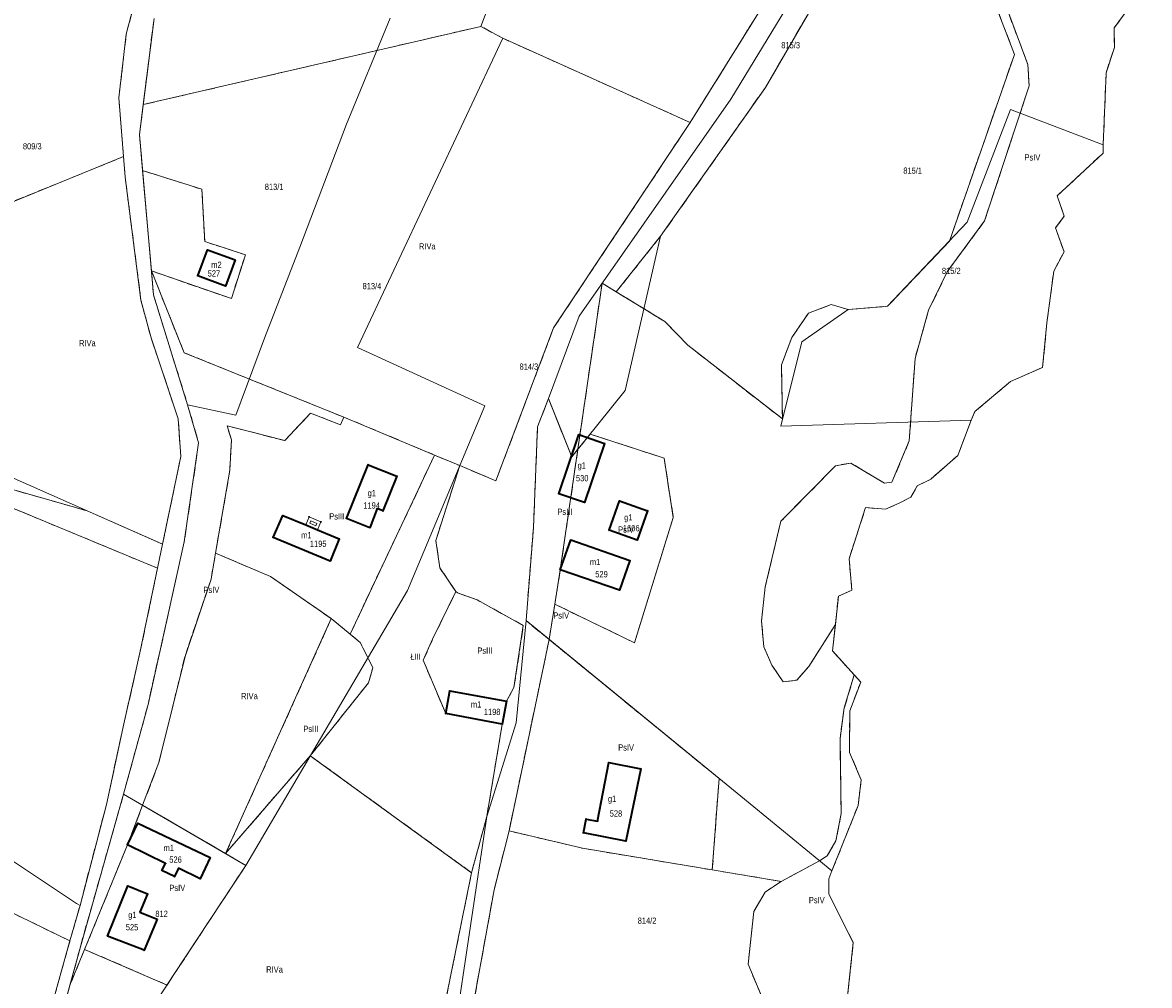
# Model space of a CAD drawing. Header units: metres. Extents: x 7496145 to 7500200, y 5498500 to 5502080.
# Tile 178 of 202: x 7499861 to 7500133, y 5500272 to 5500505. Entities that reach past the tile are written whole.
import ezdxf
from ezdxf.enums import TextEntityAlignment as Align

# ---------------------------------------------------------------- set-up
doc = ezdxf.new("R2010")
doc.units = ezdxf.units.M
doc.header["$MEASUREMENT"] = 0
for name, pattern in [('2.25_0.75', [3, 2.25, -0.75]), ('219-1000', [0]), ('egug-1000', [0])]:
    doc.linetypes.add(name, pattern=pattern)
doc.layers.get('0').update_dxf_attribs({"color": 2, "linetype": 'CONTINUOUS', "lineweight": 5})
for name, color, linetype in [('209-oznaczenie konturu klasyfikacyjnego', 7, 'CONTINUOUS'), ('211-numer działki ewidencyjnej', 7, 'CONTINUOUS'), ('217-kontur klasyfikacyjny', 7, 'CONTINUOUS'), ('218-kontur użytku gruntowego', 7, 'CONTINUOUS'), ('219-działka ewidencyjna', 7, 'CONTINUOUS'), ('312-budynek ewidencyjny', 7, 'CONTINUOUS'), ('312-oznaczenie budynku ewidencyjnego', 7, 'CONTINUOUS'), ('312-oznaczenie budynku ewidencyjnego-Atr117', 7, 'CONTINUOUS'), ('Punkt budynku', 7, 'CONTINUOUS'), ('wiatrołap', 7, 'CONTINUOUS')]:
    doc.layers.add(name, color=color, linetype=linetype)
doc.styles.get("Standard").update_dxf_attribs({"font": 'Working1250', "width": 0.75})

# ---------------------------------------------------------------- blocks, each defined once
blk = doc.blocks.new('PUNKTBUD')
at = {"color": 0}
blk.add_circle((0, 0), 0.09, dxfattribs=at)

msp = doc.modelspace()

# ---------------------------------------------------------------- linework, layer by layer
at = {"layer": '217-kontur klasyfikacyjny', "color": 3, "linetype": '2.25_0.75', "lineweight": 18, "flags": 128}
for points in [[(7500070.32, 5500540.23), (7500040.75, 5500489.26)], [(7499886.37, 5500502.13), (7499890.84, 5500519.3)], [(7500022.56, 5500480.8), (7500045.37, 5500517.42)], [(7500124.98, 5500503.65), (7500133.49, 5500515.36)], [(7500100.88, 5500497.25), (7500095.5, 5500511.32)], [(7499893.07, 5500505.89), (7499890.46, 5500485.13)], [(7500099.49, 5500507.1), (7500104.1, 5500494.79)], [(7499972.03, 5500504.02), (7499890.46, 5500485.13)], [(7499977.31, 5500501.15), (7499972.03, 5500504.02)], [(7500125.02, 5500498.9), (7500124.98, 5500503.65)], [(7499884.57, 5500486.75), (7499886.37, 5500502.13)], [(7500022.56, 5500480.8), (7499977.31, 5500501.15)], [(7500123.01, 5500492.8), (7500125.02, 5500498.9)], [(7500085.16, 5500452.1), (7500100.88, 5500497.25)], [(7500104.1, 5500494.79), (7500104.44, 5500489.66)], [(7500122.32, 5500475.38), (7500123.01, 5500492.8)], [(7500040.75, 5500489.26), (7500015.42, 5500453.31)], [(7500104.44, 5500489.66), (7500093.66, 5500457.01)], [(7499885.71, 5500472.55), (7499884.57, 5500486.75)], [(7499890.46, 5500485.13), (7499889.56, 5500477.93)], [(7499989.57, 5500431.18), (7500022.56, 5500480.8)], [(7499889.56, 5500477.93), (7499890.32, 5500469.18)], [(7500111.2, 5500463.08), (7500122.28, 5500473.4)], [(7500122.28, 5500473.4), (7500122.32, 5500475.38)], [(7499851.23, 5500458.52), (7499885.71, 5500472.55)], [(7499886.1, 5500467.61), (7499885.71, 5500472.55)], [(7499889.91, 5500437.86), (7499886.1, 5500467.61)], [(7499890.32, 5500469.18), (7499904.64, 5500464.65)], [(7499904.64, 5500464.65), (7499905.33, 5500452.05)], [(7500112.9, 5500458.19), (7500111.2, 5500463.08)], [(7500093.66, 5500457.01), (7500084.63, 5500444.71)], [(7500110.81, 5500455.31), (7500112.9, 5500458.19)], [(7500112.86, 5500449.54), (7500110.81, 5500455.31)], [(7499905.33, 5500452.05), (7499915.14, 5500448.84)], [(7500015.42, 5500453.31), (7500004.69, 5500439.87)], [(7500070.26, 5500436.38), (7500085.16, 5500452.1)], [(7499915.14, 5500448.84), (7499911.74, 5500438.24)], [(7500110.36, 5500444.9), (7500112.86, 5500449.54)], [(7499900.36, 5500425.15), (7499892.44, 5500444.94)], [(7499892.44, 5500444.94), (7499892.94, 5500439.15)], [(7499911.74, 5500438.24), (7499892.44, 5500444.94)], [(7500084.63, 5500444.71), (7500080.16, 5500435.43)], [(7500108.73, 5500432.38), (7500110.36, 5500444.9)], [(7499995.43, 5500401.84), (7500001.29, 5500441.94)], [(7500001.29, 5500441.94), (7500004.69, 5500439.87)], [(7499892.35, 5500428.8), (7499889.91, 5500437.86)], [(7499892.94, 5500439.15), (7499901.18, 5500412.6)], [(7500004.69, 5500439.87), (7500016.48, 5500432.7)], [(7500047.1, 5500428.87), (7500051.14, 5500434.73)], [(7500051.14, 5500434.73), (7500056.65, 5500436.85)], [(7500056.65, 5500436.85), (7500060.7, 5500435.61)], [(7500060.7, 5500435.61), (7500070.26, 5500436.38)], [(7500080.16, 5500435.43), (7500076.87, 5500423.8)], [(7500016.48, 5500432.7), (7500022, 5500426.98)], [(7500107.69, 5500421.63), (7500108.73, 5500432.38)], [(7499975.64, 5500394.23), (7499989.57, 5500431.18)], [(7499898.91, 5500409.21), (7499892.35, 5500428.8)], [(7500022, 5500426.98), (7500044.85, 5500409.17)], [(7500044.6, 5500422.23), (7500047.1, 5500428.87)], [(7499938.93, 5500409.6), (7499900.36, 5500425.15)], [(7500044.85, 5500409.17), (7500044.6, 5500422.23)], [(7500076.87, 5500423.8), (7500075.49, 5500403.87)], [(7500099.89, 5500418.21), (7500107.69, 5500421.63)], [(7500091.34, 5500410.98), (7500099.89, 5500418.21)], [(7499985.69, 5500407.28), (7499988.34, 5500414.09)], [(7499988.34, 5500414.09), (7499990.77, 5500408)], [(7499901.18, 5500412.6), (7499903.83, 5500403.38)], [(7499924.65, 5500403.92), (7499930.86, 5500410.57)], [(7499930.86, 5500410.57), (7499938.13, 5500407.74)], [(7500090.45, 5500408.84), (7500091.34, 5500410.98)], [(7499899.54, 5500400.13), (7499898.91, 5500409.21)], [(7499911.74, 5500404.13), (7499910.72, 5500407.53)], [(7499910.72, 5500407.53), (7499924.65, 5500403.92)], [(7499938.13, 5500407.74), (7499938.93, 5500409.6)], [(7499938.93, 5500409.6), (7499960.84, 5500400.43)], [(7499990.77, 5500408), (7499993.94, 5500400.03)], [(7500087.17, 5500400.31), (7500090.45, 5500408.84)], [(7499984.72, 5500382.95), (7499985.69, 5500407.28)], [(7499995.43, 5500401.84), (7499998.4, 5500405.51)], [(7499998.4, 5500405.51), (7500016.27, 5500399.69)], [(7499903.83, 5500403.38), (7499900.37, 5500379.5)], [(7499911.39, 5500396.75), (7499911.74, 5500404.13)], [(7500075.49, 5500403.87), (7500071.28, 5500393.86)], [(7499895.13, 5500378.9), (7499899.54, 5500400.13)], [(7499940.42, 5500357.17), (7499960.84, 5500400.43)], [(7499960.84, 5500400.43), (7499966.92, 5500397.88)], [(7499991.19, 5500372.73), (7499995.43, 5500401.84)], [(7499993.94, 5500400.03), (7499995.43, 5500401.84)], [(7500016.27, 5500399.69), (7500018.48, 5500385.34)], [(7500080.72, 5500394.63), (7500087.17, 5500400.31)], [(7499907.92, 5500376.74), (7499911.39, 5500396.75)], [(7499961.13, 5500379.8), (7499966.92, 5500397.88)], [(7499966.92, 5500397.88), (7499975.64, 5500394.23)], [(7500057.7, 5500397.87), (7500044.45, 5500384.43)], [(7500061.33, 5500398.52), (7500057.7, 5500397.87)], [(7500069.47, 5500393.65), (7500061.33, 5500398.52)], [(7499848.4, 5500395.08), (7499876.88, 5500386.98)], [(7500077.42, 5500392.97), (7500080.72, 5500394.63)], [(7500071.28, 5500393.86), (7500069.47, 5500393.65)], [(7500075.83, 5500390.26), (7500077.42, 5500392.97)], [(7499893.92, 5500373.1), (7499853.69, 5500389.79)], [(7500069.76, 5500387.33), (7500073.2, 5500388.86)], [(7500073.2, 5500388.86), (7500075.83, 5500390.26)], [(7499876.88, 5500386.98), (7499895.13, 5500378.9)], [(7500060.94, 5500375.37), (7500064.93, 5500387.77)], [(7500064.93, 5500387.77), (7500069.76, 5500387.33)], [(7500018.48, 5500385.34), (7500009.12, 5500355.08)], [(7500044.45, 5500384.43), (7500040.7, 5500368.6)], [(7499982.91, 5500360.43), (7499984.72, 5500382.95)], [(7499900.37, 5500379.5), (7499891.63, 5500340.17)], [(7499962.1, 5500373.16), (7499961.13, 5500379.8)], [(7499906.84, 5500370.47), (7499907.92, 5500376.74)], [(7499921.16, 5500371.13), (7499907.92, 5500376.74)], [(7500061.63, 5500367.79), (7500060.94, 5500375.37)], [(7499889.66, 5500352.63), (7499893.92, 5500373.1)], [(7499965.98, 5500367.46), (7499962.1, 5500373.16)], [(7499989.86, 5500364.4), (7499991.19, 5500372.73)], [(7499900.55, 5500351.78), (7499906.84, 5500370.47)], [(7499935.88, 5500360.91), (7499921.16, 5500371.13)], [(7499960.34, 5500355.95), (7499965.98, 5500367.46)], [(7499966.39, 5500367.13), (7499965.98, 5500367.46)], [(7499971.15, 5500365.43), (7499966.39, 5500367.13)], [(7500040.7, 5500368.6), (7500039.81, 5500360.28)], [(7500058.35, 5500366.35), (7500061.63, 5500367.79)], [(7499982.25, 5500359.27), (7499971.15, 5500365.43)], [(7499988.5, 5500355.86), (7499989.86, 5500364.4)], [(7500009.12, 5500355.08), (7499989.86, 5500364.4)], [(7500057.63, 5500359.5), (7500058.35, 5500366.35)], [(7499910.34, 5500304.15), (7499935.88, 5500360.91)], [(7499935.88, 5500360.91), (7499940.42, 5500357.17)], [(7499980.01, 5500344.27), (7499982.25, 5500359.27)], [(7499988.5, 5500355.86), (7499982.91, 5500360.43)], [(7500039.81, 5500360.28), (7500040.33, 5500354.11)], [(7500051.19, 5500349.37), (7500057.63, 5500359.5)], [(7500056.96, 5500353.11), (7500057.63, 5500359.5)], [(7499942.89, 5500355.13), (7499940.42, 5500357.17)], [(7499958.09, 5500350.87), (7499960.34, 5500355.95)], [(7499988.5, 5500355.86), (7499978.82, 5500309.63)], [(7500029.53, 5500322.29), (7499988.5, 5500355.86)], [(7499945.92, 5500349.06), (7499942.89, 5500355.13)], [(7500040.33, 5500354.11), (7500042.31, 5500349.67)], [(7500062.2, 5500347.3), (7500056.96, 5500353.11)], [(7499885.78, 5500335.49), (7499889.66, 5500352.63)], [(7499894.25, 5500326.17), (7499900.55, 5500351.78)], [(7499963.51, 5500337.96), (7499958.09, 5500350.87)], [(7499944.89, 5500345.41), (7499945.92, 5500349.06)], [(7500042.31, 5500349.67), (7500045.03, 5500345.62)], [(7500048.3, 5500346.05), (7500051.19, 5500349.37)], [(7499930.8, 5500327.79), (7499944.89, 5500345.41)], [(7500045.03, 5500345.62), (7500048.3, 5500346.05)], [(7500062.2, 5500347.3), (7500059.78, 5500339.35)], [(7500061.09, 5500338.63), (7500063.74, 5500345.59)], [(7500063.74, 5500345.59), (7500062.2, 5500347.3)], [(7499978.21, 5500340.97), (7499980.01, 5500344.27)], [(7499891.63, 5500340.17), (7499885.71, 5500318.49)], [(7499977.18, 5500335.42), (7499978.21, 5500340.97)], [(7499977.18, 5500335.42), (7499963.51, 5500337.96)], [(7500059.78, 5500339.35), (7500058.75, 5500331.98)], [(7500061.06, 5500328.6), (7500061.09, 5500338.63)], [(7499881.58, 5500316.04), (7499885.78, 5500335.49)], [(7499973.43, 5500313.11), (7499977.18, 5500335.42)], [(7500058.75, 5500331.98), (7500059.01, 5500313.79)], [(7500063.87, 5500321.93), (7500061.06, 5500328.6)], [(7499890.31, 5500315.81), (7499894.25, 5500326.17)], [(7499930.8, 5500327.79), (7499910.34, 5500304.15)], [(7499969.76, 5500299.51), (7499930.8, 5500327.79)], [(7500027.91, 5500300.2), (7500029.53, 5500322.29)], [(7500063.11, 5500315.75), (7500063.87, 5500321.93)], [(7499885.71, 5500318.49), (7499875.27, 5500281.64)], [(7499875.19, 5500291.58), (7499881.58, 5500316.04)], [(7499886.66, 5500306.27), (7499890.31, 5500315.81)], [(7499910.34, 5500304.15), (7499890.31, 5500315.81)], [(7500056.8, 5500299.97), (7500063.11, 5500315.75)], [(7499969.76, 5500299.51), (7499973.43, 5500313.11)], [(7500059.01, 5500313.79), (7500057.76, 5500307.25)], [(7499978.82, 5500309.63), (7499975.23, 5500295.42)], [(7499978.82, 5500309.63), (7499996.55, 5500305.43)], [(7500057.76, 5500307.25), (7500055.68, 5500303.56)], [(7499876.31, 5500281), (7499886.66, 5500306.27)], [(7499910.34, 5500304.15), (7499915.24, 5500301.3)], [(7499996.55, 5500305.43), (7500027.91, 5500300.2)], [(7500053.83, 5500302.4), (7500044.56, 5500297.42)], [(7500055.68, 5500303.56), (7500053.83, 5500302.4)], [(7499915.24, 5500301.3), (7499897.86, 5500274.9)], [(7499960.1, 5500251.77), (7499969.76, 5500299.51)], [(7500044.56, 5500297.42), (7500027.91, 5500300.2)], [(7500056.03, 5500298.02), (7500056.8, 5500299.97)], [(7500044.56, 5500297.42), (7500040.68, 5500294.83)], [(7500056.03, 5500294.32), (7500056.03, 5500298.02)], [(7499872.77, 5500283.05), (7499848.17, 5500294.98)], [(7499975.23, 5500295.42), (7499961.52, 5500220.29)], [(7500040.68, 5500294.83), (7500037.97, 5500290.18)], [(7500061.94, 5500282.68), (7500056.03, 5500294.32)], [(7499872.77, 5500283.05), (7499875.19, 5500291.58)], [(7500037.97, 5500290.18), (7500036.58, 5500277.41)], [(7499865.67, 5500257.64), (7499872.77, 5500283.05)], [(7500060, 5500264.39), (7500061.94, 5500282.68)], [(7499875.27, 5500281.64), (7499872.77, 5500272.36)], [(7499876.31, 5500281), (7499872.77, 5500272.36)], [(7499896.21, 5500272.38), (7499876.31, 5500281)], [(7500036.58, 5500277.41), (7500043.47, 5500260.86)], [(7499897.86, 5500274.9), (7499896.21, 5500272.38)], [(7499872.77, 5500272.36), (7499871.54, 5500267.81)]]:
    msp.add_lwpolyline(points, dxfattribs=at)
at = {"layer": '218-kontur użytku gruntowego', "color": 3, "linetype": 'egug-1000', "lineweight": 18, "flags": 128}
for points in [[(7500070.32, 5500540.23), (7500040.75, 5500489.26)], [(7499886.37, 5500502.13), (7499890.84, 5500519.3)], [(7500022.56, 5500480.8), (7500045.37, 5500517.42)], [(7500124.98, 5500503.65), (7500133.49, 5500515.36)], [(7500100.88, 5500497.25), (7500095.5, 5500511.32)], [(7499893.07, 5500505.89), (7499890.46, 5500485.13)], [(7500099.49, 5500507.1), (7500104.1, 5500494.79)], [(7499972.03, 5500504.02), (7499890.46, 5500485.13)], [(7499977.31, 5500501.15), (7499972.03, 5500504.02)], [(7500125.02, 5500498.9), (7500124.98, 5500503.65)], [(7499884.57, 5500486.75), (7499886.37, 5500502.13)], [(7500022.56, 5500480.8), (7499977.31, 5500501.15)], [(7500123.01, 5500492.8), (7500125.02, 5500498.9)], [(7500085.16, 5500452.1), (7500100.88, 5500497.25)], [(7500104.1, 5500494.79), (7500104.44, 5500489.66)], [(7500122.32, 5500475.38), (7500123.01, 5500492.8)], [(7500040.75, 5500489.26), (7500015.42, 5500453.31)], [(7500104.44, 5500489.66), (7500093.66, 5500457.01)], [(7499885.71, 5500472.55), (7499884.57, 5500486.75)], [(7499890.46, 5500485.13), (7499889.56, 5500477.93)], [(7499989.57, 5500431.18), (7500022.56, 5500480.8)], [(7499889.56, 5500477.93), (7499890.32, 5500469.18)], [(7500111.2, 5500463.08), (7500122.28, 5500473.4)], [(7500122.28, 5500473.4), (7500122.32, 5500475.38)], [(7499851.23, 5500458.52), (7499885.71, 5500472.55)], [(7499886.1, 5500467.61), (7499885.71, 5500472.55)], [(7499889.91, 5500437.86), (7499886.1, 5500467.61)], [(7499890.32, 5500469.18), (7499904.64, 5500464.65)], [(7499890.32, 5500469.18), (7499892.44, 5500444.94)], [(7499904.64, 5500464.65), (7499905.33, 5500452.05)], [(7500112.9, 5500458.19), (7500111.2, 5500463.08)], [(7500093.66, 5500457.01), (7500084.63, 5500444.71)], [(7500110.81, 5500455.31), (7500112.9, 5500458.19)], [(7500112.86, 5500449.54), (7500110.81, 5500455.31)], [(7499905.33, 5500452.05), (7499915.14, 5500448.84)], [(7500015.42, 5500453.31), (7500004.69, 5500439.87)], [(7500070.26, 5500436.38), (7500085.16, 5500452.1)], [(7499915.14, 5500448.84), (7499911.74, 5500438.24)], [(7500110.36, 5500444.9), (7500112.86, 5500449.54)], [(7499900.36, 5500425.15), (7499892.44, 5500444.94)], [(7499892.44, 5500444.94), (7499892.94, 5500439.15)], [(7499911.74, 5500438.24), (7499892.44, 5500444.94)], [(7500084.63, 5500444.71), (7500080.16, 5500435.43)], [(7500108.73, 5500432.38), (7500110.36, 5500444.9)], [(7499995.43, 5500401.84), (7500001.29, 5500441.94)], [(7500001.29, 5500441.94), (7500004.69, 5500439.87)], [(7499892.35, 5500428.8), (7499889.91, 5500437.86)], [(7499892.94, 5500439.15), (7499901.18, 5500412.6)], [(7500004.69, 5500439.87), (7500016.48, 5500432.7)], [(7500047.1, 5500428.87), (7500051.14, 5500434.73)], [(7500051.14, 5500434.73), (7500056.65, 5500436.85)], [(7500056.65, 5500436.85), (7500060.7, 5500435.61)], [(7500060.7, 5500435.61), (7500070.26, 5500436.38)], [(7500080.16, 5500435.43), (7500076.87, 5500423.8)], [(7500016.48, 5500432.7), (7500022, 5500426.98)], [(7500107.69, 5500421.63), (7500108.73, 5500432.38)], [(7499975.64, 5500394.23), (7499989.57, 5500431.18)], [(7499898.91, 5500409.21), (7499892.35, 5500428.8)], [(7500022, 5500426.98), (7500044.85, 5500409.17)], [(7500044.6, 5500422.23), (7500047.1, 5500428.87)], [(7499938.93, 5500409.6), (7499900.36, 5500425.15)], [(7500044.85, 5500409.17), (7500044.6, 5500422.23)], [(7500076.87, 5500423.8), (7500075.49, 5500403.87)], [(7500099.89, 5500418.21), (7500107.69, 5500421.63)], [(7500091.34, 5500410.98), (7500099.89, 5500418.21)], [(7499985.69, 5500407.28), (7499988.34, 5500414.09)], [(7499988.34, 5500414.09), (7499990.77, 5500408)], [(7499901.18, 5500412.6), (7499903.83, 5500403.38)], [(7499924.65, 5500403.92), (7499930.86, 5500410.57)], [(7499930.86, 5500410.57), (7499938.13, 5500407.74)], [(7500090.45, 5500408.84), (7500091.34, 5500410.98)], [(7499899.54, 5500400.13), (7499898.91, 5500409.21)], [(7499911.74, 5500404.13), (7499910.72, 5500407.53)], [(7499910.72, 5500407.53), (7499924.65, 5500403.92)], [(7499938.13, 5500407.74), (7499938.93, 5500409.6)], [(7499938.93, 5500409.6), (7499960.84, 5500400.43)], [(7499990.77, 5500408), (7499993.94, 5500400.03)], [(7500087.17, 5500400.31), (7500090.45, 5500408.84)], [(7499984.72, 5500382.95), (7499985.69, 5500407.28)], [(7499995.43, 5500401.84), (7499998.4, 5500405.51)], [(7499998.4, 5500405.51), (7500016.27, 5500399.69)], [(7499903.83, 5500403.38), (7499900.37, 5500379.5)], [(7499911.39, 5500396.75), (7499911.74, 5500404.13)], [(7500075.49, 5500403.87), (7500071.28, 5500393.86)], [(7499895.13, 5500378.9), (7499899.54, 5500400.13)], [(7499940.42, 5500357.17), (7499960.84, 5500400.43)], [(7499960.84, 5500400.43), (7499966.92, 5500397.88)], [(7499991.19, 5500372.73), (7499995.43, 5500401.84)], [(7499993.94, 5500400.03), (7499995.43, 5500401.84)], [(7500016.27, 5500399.69), (7500018.48, 5500385.34)], [(7500080.72, 5500394.63), (7500087.17, 5500400.31)], [(7499907.92, 5500376.74), (7499911.39, 5500396.75)], [(7499961.13, 5500379.8), (7499966.92, 5500397.88)], [(7499966.92, 5500397.88), (7499975.64, 5500394.23)], [(7500057.7, 5500397.87), (7500044.45, 5500384.43)], [(7500061.33, 5500398.52), (7500057.7, 5500397.87)], [(7500069.47, 5500393.65), (7500061.33, 5500398.52)], [(7499876.88, 5500386.98), (7499848.4, 5500395.08)], [(7500077.42, 5500392.97), (7500080.72, 5500394.63)], [(7500071.28, 5500393.86), (7500069.47, 5500393.65)], [(7500075.83, 5500390.26), (7500077.42, 5500392.97)], [(7499853.69, 5500389.79), (7499893.92, 5500373.1)], [(7500069.76, 5500387.33), (7500073.2, 5500388.86)], [(7500073.2, 5500388.86), (7500075.83, 5500390.26)], [(7499895.13, 5500378.9), (7499876.88, 5500386.98)], [(7500060.94, 5500375.37), (7500064.93, 5500387.77)], [(7500064.93, 5500387.77), (7500069.76, 5500387.33)], [(7500018.48, 5500385.34), (7500009.12, 5500355.08)], [(7500044.45, 5500384.43), (7500040.7, 5500368.6)], [(7499982.91, 5500360.43), (7499984.72, 5500382.95)], [(7499900.37, 5500379.5), (7499891.63, 5500340.17)], [(7499893.92, 5500373.1), (7499895.13, 5500378.9)], [(7499962.1, 5500373.16), (7499961.13, 5500379.8)], [(7499906.84, 5500370.47), (7499907.92, 5500376.74)], [(7499921.16, 5500371.13), (7499907.92, 5500376.74)], [(7500061.63, 5500367.79), (7500060.94, 5500375.37)], [(7499889.66, 5500352.63), (7499893.92, 5500373.1)], [(7499965.98, 5500367.46), (7499962.1, 5500373.16)], [(7499989.86, 5500364.4), (7499991.19, 5500372.73)], [(7499900.55, 5500351.78), (7499906.84, 5500370.47)], [(7499935.88, 5500360.91), (7499921.16, 5500371.13)], [(7499960.34, 5500355.95), (7499965.98, 5500367.46)], [(7499966.39, 5500367.13), (7499965.98, 5500367.46)], [(7499971.15, 5500365.43), (7499966.39, 5500367.13)], [(7500040.7, 5500368.6), (7500039.81, 5500360.28)], [(7500058.35, 5500366.35), (7500061.63, 5500367.79)], [(7499982.25, 5500359.27), (7499971.15, 5500365.43)], [(7499988.5, 5500355.86), (7499989.86, 5500364.4)], [(7500009.12, 5500355.08), (7499989.86, 5500364.4)], [(7500057.63, 5500359.5), (7500058.35, 5500366.35)], [(7499910.34, 5500304.15), (7499935.88, 5500360.91)], [(7499935.88, 5500360.91), (7499940.42, 5500357.17)], [(7499980.01, 5500344.27), (7499982.25, 5500359.27)], [(7499988.5, 5500355.86), (7499982.91, 5500360.43)], [(7500039.81, 5500360.28), (7500040.33, 5500354.11)], [(7500051.19, 5500349.37), (7500057.63, 5500359.5)], [(7500056.96, 5500353.11), (7500057.63, 5500359.5)], [(7499942.89, 5500355.13), (7499940.42, 5500357.17)], [(7499958.09, 5500350.87), (7499960.34, 5500355.95)], [(7499988.5, 5500355.86), (7499978.82, 5500309.63)], [(7500029.53, 5500322.29), (7499988.5, 5500355.86)], [(7499945.92, 5500349.06), (7499942.89, 5500355.13)], [(7500040.33, 5500354.11), (7500042.31, 5500349.67)], [(7500062.2, 5500347.3), (7500056.96, 5500353.11)], [(7499885.78, 5500335.49), (7499889.66, 5500352.63)], [(7499894.25, 5500326.17), (7499900.55, 5500351.78)], [(7499963.51, 5500337.96), (7499958.09, 5500350.87)], [(7499944.89, 5500345.41), (7499945.92, 5500349.06)], [(7500042.31, 5500349.67), (7500045.03, 5500345.62)], [(7500048.3, 5500346.05), (7500051.19, 5500349.37)], [(7499930.8, 5500327.79), (7499944.89, 5500345.41)], [(7500045.03, 5500345.62), (7500048.3, 5500346.05)], [(7500062.2, 5500347.3), (7500059.78, 5500339.35)], [(7500061.09, 5500338.63), (7500063.74, 5500345.59)], [(7500063.74, 5500345.59), (7500062.2, 5500347.3)], [(7499978.21, 5500340.97), (7499980.01, 5500344.27)], [(7499891.63, 5500340.17), (7499885.71, 5500318.49)], [(7499977.18, 5500335.42), (7499978.21, 5500340.97)], [(7499977.18, 5500335.42), (7499963.51, 5500337.96)], [(7500059.78, 5500339.35), (7500058.75, 5500331.98)], [(7500061.06, 5500328.6), (7500061.09, 5500338.63)], [(7499881.58, 5500316.04), (7499885.78, 5500335.49)], [(7499973.43, 5500313.11), (7499977.18, 5500335.42)], [(7500058.75, 5500331.98), (7500059.01, 5500313.79)], [(7500063.87, 5500321.93), (7500061.06, 5500328.6)], [(7499890.31, 5500315.81), (7499894.25, 5500326.17)], [(7499930.8, 5500327.79), (7499910.34, 5500304.15)], [(7499969.76, 5500299.51), (7499930.8, 5500327.79)], [(7500027.91, 5500300.2), (7500029.53, 5500322.29)], [(7500063.11, 5500315.75), (7500063.87, 5500321.93)], [(7499885.71, 5500318.49), (7499875.27, 5500281.64)], [(7499875.19, 5500291.58), (7499881.58, 5500316.04)], [(7499886.66, 5500306.27), (7499890.31, 5500315.81)], [(7499910.34, 5500304.15), (7499890.31, 5500315.81)], [(7500056.8, 5500299.97), (7500063.11, 5500315.75)], [(7499969.76, 5500299.51), (7499973.43, 5500313.11)], [(7500059.01, 5500313.79), (7500057.76, 5500307.25)], [(7499978.82, 5500309.63), (7499975.23, 5500295.42)], [(7499978.82, 5500309.63), (7499996.55, 5500305.43)], [(7500057.76, 5500307.25), (7500055.68, 5500303.56)], [(7499876.31, 5500281), (7499886.66, 5500306.27)], [(7499910.34, 5500304.15), (7499915.24, 5500301.3)], [(7499996.55, 5500305.43), (7500027.91, 5500300.2)], [(7500053.83, 5500302.4), (7500044.56, 5500297.42)], [(7500055.68, 5500303.56), (7500053.83, 5500302.4)], [(7499915.24, 5500301.3), (7499897.86, 5500274.9)], [(7499960.1, 5500251.77), (7499969.76, 5500299.51)], [(7500044.56, 5500297.42), (7500027.91, 5500300.2)], [(7500056.03, 5500298.02), (7500056.8, 5500299.97)], [(7500044.56, 5500297.42), (7500040.68, 5500294.83)], [(7500056.03, 5500294.32), (7500056.03, 5500298.02)], [(7499872.77, 5500283.05), (7499848.17, 5500294.98)], [(7499975.23, 5500295.42), (7499961.52, 5500220.29)], [(7500040.68, 5500294.83), (7500037.97, 5500290.18)], [(7500061.94, 5500282.68), (7500056.03, 5500294.32)], [(7499872.77, 5500283.05), (7499875.19, 5500291.58)], [(7500037.97, 5500290.18), (7500036.58, 5500277.41)], [(7499865.67, 5500257.64), (7499872.77, 5500283.05)], [(7500060, 5500264.39), (7500061.94, 5500282.68)], [(7499875.27, 5500281.64), (7499872.77, 5500272.36)], [(7499876.31, 5500281), (7499872.77, 5500272.36)], [(7499896.21, 5500272.38), (7499876.31, 5500281)], [(7500036.58, 5500277.41), (7500043.47, 5500260.86)], [(7499897.86, 5500274.9), (7499896.21, 5500272.38)], [(7499872.77, 5500272.36), (7499871.54, 5500267.81)]]:
    msp.add_lwpolyline(points, dxfattribs=at)
at = {"layer": '219-działka ewidencyjna', "color": 3, "linetype": '219-1000', "lineweight": 18, "flags": 128}
for points in [[(7499972.03, 5500504.02), (7500001.17, 5500580.45)], [(7500032.4, 5500486.46), (7500071.13, 5500550.15)], [(7500040.75, 5500489.26), (7500070.32, 5500540.23)], [(7499886.37, 5500502.13), (7499890.84, 5500519.3)], [(7500124.98, 5500503.65), (7500133.49, 5500515.36)], [(7499889.56, 5500477.93), (7499893.07, 5500505.89)], [(7499939.56, 5500480.36), (7499950.08, 5500505.97)], [(7499972.03, 5500504.02), (7499977.31, 5500501.15)], [(7500124.98, 5500503.65), (7500125.02, 5500498.9)], [(7499884.57, 5500486.75), (7499886.37, 5500502.13)], [(7499942.21, 5500426.39), (7499977.31, 5500501.15)], [(7500123.01, 5500492.8), (7500125.02, 5500498.9)], [(7500123.01, 5500492.8), (7500122.32, 5500475.38)], [(7500040.75, 5500489.26), (7500015.42, 5500453.31)], [(7499884.57, 5500486.75), (7499886.1, 5500467.61)], [(7499995.73, 5500433.99), (7500032.4, 5500486.46)], [(7500089.5, 5500456.68), (7500099.9, 5500483.95)], [(7500099.9, 5500483.95), (7500122.32, 5500475.38)], [(7499928.28, 5500450.71), (7499939.56, 5500480.36)], [(7499889.56, 5500477.93), (7499892.94, 5500439.15)], [(7500111.2, 5500463.08), (7500122.28, 5500473.4)], [(7500122.28, 5500473.4), (7500122.32, 5500475.38)], [(7499886.1, 5500467.61), (7499889.91, 5500437.86)], [(7500111.2, 5500463.08), (7500112.9, 5500458.19)], [(7500070.26, 5500436.38), (7500089.5, 5500456.68)], [(7500110.81, 5500455.31), (7500112.9, 5500458.19)], [(7500110.81, 5500455.31), (7500112.86, 5500449.54)], [(7500006.87, 5500416), (7500015.42, 5500453.31)], [(7499919.75, 5500428.66), (7499928.28, 5500450.71)], [(7500110.36, 5500444.9), (7500112.86, 5500449.54)], [(7500108.73, 5500432.38), (7500110.36, 5500444.9)], [(7499889.91, 5500437.86), (7499892.35, 5500428.8)], [(7499892.94, 5500439.15), (7499901.18, 5500412.6)], [(7500049.52, 5500427.76), (7500060.7, 5500435.61)], [(7500060.7, 5500435.61), (7500070.26, 5500436.38)], [(7499988.34, 5500414.09), (7499995.73, 5500433.99)], [(7500107.69, 5500421.63), (7500108.73, 5500432.38)], [(7499892.35, 5500428.8), (7499898.91, 5500409.21)], [(7499912.83, 5500410.05), (7499919.75, 5500428.66)], [(7500044.42, 5500407.45), (7500049.52, 5500427.76)], [(7499942.21, 5500426.39), (7499973, 5500412.34)], [(7500099.89, 5500418.21), (7500107.69, 5500421.63)], [(7499993.95, 5500400), (7500006.87, 5500416)], [(7500091.34, 5500410.98), (7500099.89, 5500418.21)], [(7499985.69, 5500407.28), (7499988.34, 5500414.09)], [(7499988.34, 5500414.09), (7499993.95, 5500400)], [(7499819.07, 5500412.57), (7499895.13, 5500378.9)], [(7499903.83, 5500403.38), (7499901.18, 5500412.6)], [(7499901.18, 5500412.6), (7499912.83, 5500410.05)], [(7499954.25, 5500367.72), (7499973, 5500412.34)], [(7500091.34, 5500410.98), (7500090.45, 5500408.84)], [(7499898.91, 5500409.21), (7499899.54, 5500400.13)], [(7500044.42, 5500407.45), (7500090.45, 5500408.84)], [(7500087.17, 5500400.31), (7500090.45, 5500408.84)], [(7499984.72, 5500382.95), (7499985.69, 5500407.28)], [(7499900.37, 5500379.5), (7499903.83, 5500403.38)], [(7499895.13, 5500378.9), (7499899.54, 5500400.13)], [(7500080.72, 5500394.63), (7500087.17, 5500400.31)], [(7500077.42, 5500392.97), (7500080.72, 5500394.63)], [(7500075.83, 5500390.26), (7500077.42, 5500392.97)], [(7500069.76, 5500387.33), (7500073.2, 5500388.86)], [(7500075.83, 5500390.26), (7500073.2, 5500388.86)], [(7500060.94, 5500375.37), (7500064.93, 5500387.77)], [(7500064.93, 5500387.77), (7500069.76, 5500387.33)], [(7499982.91, 5500360.43), (7499984.72, 5500382.95)], [(7499889.66, 5500352.63), (7499895.13, 5500378.9)], [(7499900.37, 5500379.5), (7499891.63, 5500340.17)], [(7500060.94, 5500375.37), (7500061.63, 5500367.79)], [(7499915.24, 5500301.3), (7499954.25, 5500367.72)], [(7500058.35, 5500366.35), (7500061.63, 5500367.79)], [(7500056.96, 5500353.11), (7500058.35, 5500366.35)], [(7499980.56, 5500335.77), (7499982.91, 5500360.43)], [(7499982.91, 5500360.43), (7500034.76, 5500318.01)], [(7500056.96, 5500353.11), (7500063.74, 5500345.59)], [(7499885.78, 5500335.49), (7499889.66, 5500352.63)], [(7500061.09, 5500338.63), (7500063.74, 5500345.59)], [(7499797.92, 5500342.97), (7499874.37, 5500292.11)], [(7499885.71, 5500318.49), (7499891.63, 5500340.17)], [(7500061.06, 5500328.6), (7500061.09, 5500338.63)], [(7499881.58, 5500316.04), (7499885.78, 5500335.49)], [(7499973.43, 5500313.11), (7499980.56, 5500335.77)], [(7500061.06, 5500328.6), (7500063.87, 5500321.93)], [(7500063.11, 5500315.75), (7500063.87, 5500321.93)], [(7499875.27, 5500281.64), (7499885.71, 5500318.49)], [(7499885.71, 5500318.49), (7499915.24, 5500301.3)], [(7500056.8, 5500299.97), (7500034.76, 5500318.01)], [(7499875.19, 5500291.58), (7499881.58, 5500316.04)], [(7500063.11, 5500315.75), (7500056.8, 5500299.97)], [(7499973.43, 5500313.11), (7499965.52, 5500260.25)], [(7499897.86, 5500274.9), (7499915.24, 5500301.3)], [(7500056.03, 5500298.02), (7500056.8, 5500299.97)], [(7500056.03, 5500294.32), (7500056.03, 5500298.02)], [(7499848.17, 5500294.98), (7499872.77, 5500283.05)], [(7500061.94, 5500282.68), (7500056.03, 5500294.32)], [(7499872.77, 5500283.05), (7499875.19, 5500291.58)], [(7499874.37, 5500292.11), (7499875.19, 5500291.58)], [(7499865.67, 5500257.64), (7499872.77, 5500283.05)], [(7500060, 5500264.39), (7500061.94, 5500282.68)], [(7499875.27, 5500281.64), (7499871.54, 5500267.81)], [(7499889.58, 5500262.21), (7499897.86, 5500274.9)]]:
    msp.add_lwpolyline(points, dxfattribs=at)
at = {"layer": '312-budynek ewidencyjny', "color": 7, "linetype": 'Continuous', "lineweight": 35, "flags": 128}
for points in [[(7499903.66, 5500443.77), (7499905.98, 5500450.06)], [(7499905.98, 5500450.06), (7499912.64, 5500447.63)], [(7499912.64, 5500447.63), (7499910.32, 5500441.28)], [(7499910.32, 5500441.28), (7499903.66, 5500443.77)], [(7499990.81, 5500391.1), (7499995.69, 5500405.37)], [(7499995.69, 5500405.37), (7500001.9, 5500403.27)], [(7500001.9, 5500403.27), (7499997.01, 5500388.97)], [(7499939.56, 5500385.11), (7499944.81, 5500398.11)], [(7499944.81, 5500398.11), (7499951.75, 5500395.37)], [(7499951.75, 5500395.37), (7499948.32, 5500386.93)], [(7499997.01, 5500388.97), (7499990.81, 5500391.1)], [(7500002.96, 5500382.26), (7500005.48, 5500389.4)], [(7500005.48, 5500389.4), (7500012.27, 5500387)], [(7499921.85, 5500380.51), (7499924.19, 5500385.82)], [(7499924.19, 5500385.82), (7499929.7, 5500383.54)], [(7499946.98, 5500387.49), (7499945.16, 5500382.89)], [(7499948.32, 5500386.93), (7499946.98, 5500387.49)], [(7500012.27, 5500387), (7500009.75, 5500379.87)], [(7499929.7, 5500383.54), (7499932.57, 5500382.36)], [(7499945.16, 5500382.89), (7499939.56, 5500385.11)], [(7499935.61, 5500374.83), (7499921.85, 5500380.51)], [(7499932.57, 5500382.36), (7499937.82, 5500380.19)], [(7500009.75, 5500379.87), (7500002.96, 5500382.26)], [(7499937.82, 5500380.19), (7499935.61, 5500374.83)], [(7499991.19, 5500372.73), (7499993.7, 5500379.93)], [(7499993.7, 5500379.93), (7500007.99, 5500374.97)], [(7500007.99, 5500374.97), (7500005.49, 5500367.77)], [(7500005.49, 5500367.77), (7499991.19, 5500372.73)], [(7499963.51, 5500337.96), (7499964.5, 5500343.45)], [(7499964.5, 5500343.45), (7499978.21, 5500340.97)], [(7499978.21, 5500340.97), (7499977.18, 5500335.42)], [(7499977.18, 5500335.42), (7499963.51, 5500337.96)], [(7500000.21, 5500311.96), (7500002.92, 5500326.13)], [(7500002.92, 5500326.13), (7500010.62, 5500324.66)], [(7500010.62, 5500324.66), (7500007.05, 5500307.14)], [(7499996.77, 5500309.12), (7499997.43, 5500312.49)], [(7499997.43, 5500312.49), (7500000.21, 5500311.96)], [(7499886.66, 5500306.27), (7499889.18, 5500311.5)], [(7499889.18, 5500311.5), (7499906.59, 5500303.17)], [(7500007.05, 5500307.14), (7499996.77, 5500309.12)], [(7499895.82, 5500301.73), (7499886.66, 5500306.27)], [(7499894.99, 5500300.03), (7499895.82, 5500301.73)], [(7499906.59, 5500303.17), (7499904.23, 5500298.04)], [(7499898.01, 5500298.57), (7499894.99, 5500300.03)], [(7499898.99, 5500300.58), (7499898.01, 5500298.57)], [(7499904.23, 5500298.04), (7499898.99, 5500300.58)], [(7499881.86, 5500284.16), (7499886.74, 5500296.37)], [(7499886.74, 5500296.37), (7499891.51, 5500294.41)], [(7499891.51, 5500294.41), (7499889.68, 5500289.97)], [(7499889.68, 5500289.97), (7499893.8, 5500288.28)], [(7499893.8, 5500288.28), (7499890.71, 5500280.77)], [(7499890.71, 5500280.77), (7499881.86, 5500284.16)]]:
    msp.add_lwpolyline(points, dxfattribs=at)
at = {"layer": 'wiatrołap', "color": 0, "linetype": 'CONTINUOUS', "lineweight": 18}
for p, q in [((7499929.7, 5500383.54), (7499930.51, 5500385.49)), ((7499932.57, 5500382.36), (7499929.7, 5500383.54)), ((7499930.51, 5500385.49), (7499933.38, 5500384.31)), ((7499930.68, 5500383.95), (7499930.92, 5500384.51)), ((7499932.16, 5500383.34), (7499930.68, 5500383.95)), ((7499930.92, 5500384.51), (7499932.4, 5500383.9)), ((7499932.4, 5500383.9), (7499932.16, 5500383.34)), ((7499933.38, 5500384.31), (7499932.57, 5500382.36))]:
    msp.add_line(p, q, dxfattribs=at)

# ---------------------------------------------------------------- block references
at = {"layer": 'Punkt budynku', "color": 5, "linetype": 'Continuous', "lineweight": 13}
for p in [(7499905.98, 5500450.06), (7499912.64, 5500447.63), (7499903.66, 5500443.77), (7499910.32, 5500441.28), (7499995.69, 5500405.37), (7500001.9, 5500403.27), (7499944.81, 5500398.11), (7499951.75, 5500395.37), (7499990.81, 5500391.1), (7499997.01, 5500388.97), (7500005.48, 5500389.4), (7499924.19, 5500385.82), (7499946.98, 5500387.49), (7499948.32, 5500386.93), (7500012.27, 5500387), (7499929.7, 5500383.54), (7499930.51, 5500385.49), (7499933.38, 5500384.31), (7499939.56, 5500385.11), (7499921.85, 5500380.51), (7499932.57, 5500382.36), (7499945.16, 5500382.89), (7500002.96, 5500382.26), (7499937.82, 5500380.19), (7499993.7, 5500379.93), (7500009.75, 5500379.87), (7499935.61, 5500374.83), (7500007.99, 5500374.97), (7499991.19, 5500372.73), (7500005.49, 5500367.77), (7499964.5, 5500343.45), (7499978.21, 5500340.97), (7499963.51, 5500337.96), (7499977.18, 5500335.42), (7500002.92, 5500326.13), (7500010.62, 5500324.66), (7499997.43, 5500312.49), (7499889.18, 5500311.5), (7500000.21, 5500311.96), (7499996.77, 5500309.12), (7500007.05, 5500307.14), (7499886.66, 5500306.27), (7499895.82, 5500301.73), (7499906.59, 5500303.17), (7499894.99, 5500300.03), (7499898.01, 5500298.57), (7499898.99, 5500300.58), (7499886.74, 5500296.37), (7499904.23, 5500298.04), (7499891.51, 5500294.41), (7499889.68, 5500289.97), (7499893.8, 5500288.28), (7499881.86, 5500284.16), (7499890.71, 5500280.77)]:
    msp.add_blockref('PUNKTBUD', p, dxfattribs=at)

# ---------------------------------------------------------------- texts
at = {"layer": '209-oznaczenie konturu klasyfikacyjnego', "color": 3, "linetype": 'Continuous', "lineweight": 18, "width": 0.79}
for s, p in [('PsIV', (7500103.31, 5500471.62)), ('RIVa', (7499957.06, 5500450.13)), ('RIVa', (7499874.97, 5500426.73)), ('PsIII', (7499935.38, 5500384.87)), ('PsIII', (7499990.5, 5500385.98)), ('PsIV', (7500005.17, 5500381.68)), ('PsIV', (7499905.02, 5500367.11)), ('PsIV', (7499989.5, 5500360.92)), ('PsIII', (7499971.17, 5500352.44)), ('ŁIII', (7499954.99, 5500350.97)), ('RIVa', (7499914.1, 5500341.45)), ('PsIII', (7499929.13, 5500333.53)), ('PsIV', (7500005.18, 5500329.03)), ('PsIV', (7499896.78, 5500295.1)), ('PsIV', (7500051.23, 5500292.14)), ('RIVa', (7499920.16, 5500275.39))]:
    msp.add_text(s, height=1.5, dxfattribs=at).set_placement(p)
at = {"layer": '211-numer działki ewidencyjnej', "color": 3, "linetype": 'Continuous', "lineweight": 18, "width": 0.79}
for s, p in [('815/3', (7500044.57, 5500498.73)), ('815/1', (7500074.04, 5500468.42)), ('814/3', (7499981.35, 5500421.06))]:
    msp.add_text(s, height=1.5, dxfattribs=at).set_placement(p)
for s, p in [('809/3', (7499861.4, 5500475.8)), ('813/1', (7499919.82, 5500466)), ('815/2', (7500083.37, 5500445.7)), ('813/4', (7499943.44, 5500442.02)), ('812', (7499893.39, 5500290.35)), ('814/2', (7500009.89, 5500288.68))]:
    msp.add_text(s, height=1.5, dxfattribs=at).set_placement(p, align=Align.TOP_LEFT)
at = {"layer": '312-oznaczenie budynku ewidencyjnego', "color": 7, "linetype": 'Continuous', "lineweight": 18, "width": 0.79}
for s, p in [('527', (7499906.03, 5500445.08)), ('530', (7499994.98, 5500395.61)), ('1194', (7499943.62, 5500389.01)), ('1606', (7500006.32, 5500383.53)), ('1195', (7499930.7, 5500379.75)), ('529', (7499999.64, 5500372.4)), ('1198', (7499972.72, 5500339.12)), ('528', (7500003.13, 5500314.57)), ('526', (7499896.76, 5500303.45)), ('525', (7499886.25, 5500287.09))]:
    msp.add_text(s, height=1.5, dxfattribs=at).set_placement(p, align=Align.TOP_LEFT)
at = {"layer": '312-oznaczenie budynku ewidencyjnego-Atr117', "color": 7, "width": 0.9}
for s, p in [('m2', (7499908.15, 5500445.67)), ('g1', (7499996.36, 5500397.17)), ('g1', (7499945.66, 5500390.5)), ('g1', (7500007.62, 5500384.64)), ('m1', (7499929.84, 5500380.33)), ('m1', (7499999.59, 5500373.85)), ('m1', (7499970.86, 5500339.44)), ('g1', (7500003.7, 5500316.64)), ('m1', (7499896.63, 5500304.77)), ('g1', (7499887.83, 5500288.57))]:
    msp.add_text(s, height=1.5, dxfattribs=at).set_placement(p, align=Align.CENTER)

doc.saveas('drawing.dxf')
